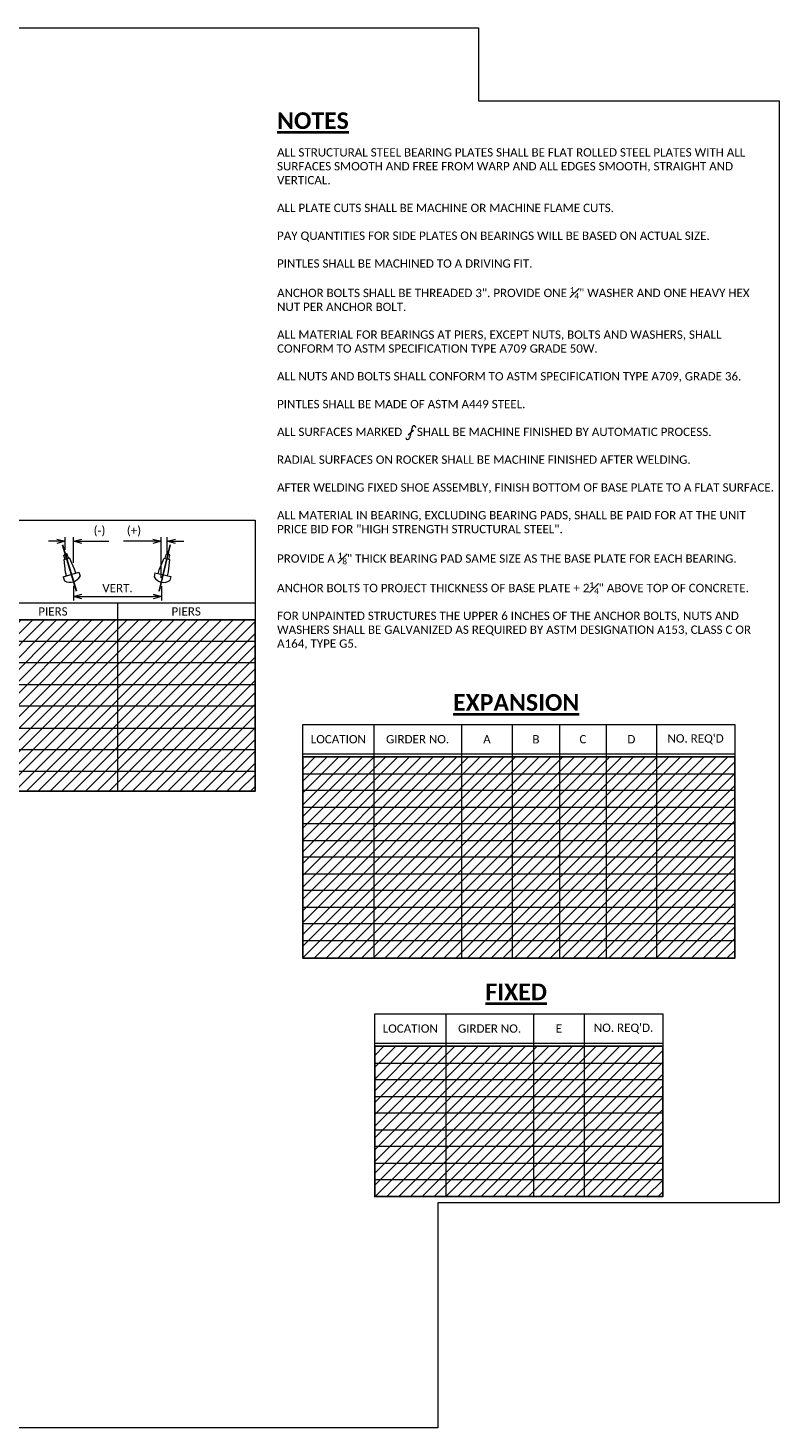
# Model space of a CAD drawing. Extents: x 5.9 to 37.4, y -13.6 to 7.4.
# Tile 8 of 8: x 26.1 to 37.4, y -13.6 to 7.4. Entities that reach past the tile are written whole.
import ezdxf

# ---------------------------------------------------------------- set-up
doc = ezdxf.new("R2010")
doc.units = 0
doc.header["$MEASUREMENT"] = 0
doc.layers.add('B_ANNO_DESIGN_NOTES', color=1, linetype='Continuous', lineweight=18, true_color=0xff0000)
for name, color, linetype, lineweight in [('B_ANNO_DIM', 7, 'Continuous', 18), ('B_ANNO_SYMB', 7, 'Continuous', 18), ('B_ANNO_TEXT', 7, 'Continuous', 18), ('B_ANNO_TEXT_TITLE', 7, 'Continuous', 40), ('B_DETAIL', 7, 'Continuous', 18)]:
    doc.layers.add(name, color=color, linetype=linetype, lineweight=lineweight)
doc.layers.add('B_ANNO_NOPLOT', color=47, linetype='Continuous', lineweight=18, plot=False)
doc.styles.add('Annotative', font='calibri.ttf', dxfattribs={"height": 0.0625})
doc.styles.get("Standard").update_dxf_attribs({"font": 'calibri.ttf'})
doc.styles.add('Title', font='calibrib.ttf', dxfattribs={"height": 0.125})
doc.dimstyles.get("Standard").update_dxf_attribs({"dimtxt": 0.0625, "dimasz": 0.0625, "dimexe": 0.03125, "dimexo": 0.03125, "dimgap": 0.03125, "dimtad": 1, "dimdec": 3, "dimzin": 3, "dimdsep": 46, "dimlunit": 4, "dimtxsty": 'Standard', "dimblk": 'OPEN30', "dimcen": 0.03125, "dimaunit": 1, "dimadec": 0, "dimazin": 3, "dimtfac": 0.75, "dimtdec": 3, "dimtofl": 0, "dimtmove": 0, "dimatfit": 3, "dimldrblk": 'OPEN30', "dimfxl": 1, "dimtfill": 1, "dimfrac": 1, "dimtolj": 1, "dimtzin": 0, "dimarcsym": 0})

# ---------------------------------------------------------------- blocks, each defined once
blk = doc.blocks.new('_Open30')
at = {"color": 0, "linetype": 'ByBlock', "lineweight": -2}
for p, q in [((-1, 0.27), (0, 0)), ((0, 0), (-1, -0.27)), ((0, 0), (-1, 0))]:
    blk.add_line(p, q, dxfattribs=at)
blk = doc.blocks.new('*D95')
at = {"layer": 'B_ANNO_DIM', "transparency": 16777216}
for p, q in [((26.773, -2.993), (26.773, -3.214)), ((28.091, -3), (28.091, -3.214)), ((26.898, -3.152), (27.966, -3.152))]:
    blk.add_line(p, q, dxfattribs=at)
at = {"layer": 'Defpoints', "color": 0, "lineweight": -2, "transparency": 16777216}
for p in [(26.773, -2.93), (28.091, -2.937), (28.091, -3.152)]:
    blk.add_point(p, dxfattribs=at)
at = {"layer": 'B_ANNO_DIM', "transparency": 16777216, "xscale": 0.125, "yscale": 0.125, "zscale": 0.125, "rotation": 180}
blk.add_blockref('_Open30', (26.773, -3.152), dxfattribs=at)
at = {"layer": 'B_ANNO_DIM', "transparency": 16777216, "xscale": 0.125, "yscale": 0.125, "zscale": 0.125}
blk.add_blockref('_Open30', (28.091, -3.152), dxfattribs=at)
at = {"layer": 'B_ANNO_DIM', "lineweight": -2, "transparency": 16777216, "insert": (27.432, -3.027), "char_height": 0.125, "attachment_point": 5, "bg_fill": 3, "box_fill_scale": 1.25, "bg_fill_color": 256, "bg_fill_true_color": 13158600, "bg_fill_transparency": 0}
blk.add_mtext('\\A1;VERT.', dxfattribs=at)
blk = doc.blocks.new('*D5')
at = {"layer": 'B_ANNO_DIM', "transparency": 16777216}
for p, q in [((26.648, -2.453), (26.648, -2.262)), ((26.773, -2.649), (26.773, -2.262)), ((26.523, -2.324), (26.398, -2.324)), ((26.898, -2.324), (27.302, -2.324))]:
    blk.add_line(p, q, dxfattribs=at)
at = {"layer": 'Defpoints', "color": 0, "lineweight": -2, "transparency": 16777216}
for p in [(26.648, -2.516), (26.773, -2.324), (26.773, -2.93)]:
    blk.add_point(p, dxfattribs=at)
at = {"layer": 'B_ANNO_DIM', "transparency": 16777216, "xscale": 0.125, "yscale": 0.125, "zscale": 0.125}
blk.add_blockref('_Open30', (26.648, -2.324), dxfattribs=at)
at = {"layer": 'B_ANNO_DIM', "transparency": 16777216, "xscale": 0.125, "yscale": 0.125, "zscale": 0.125, "rotation": 180}
blk.add_blockref('_Open30', (26.773, -2.324), dxfattribs=at)
at = {"layer": 'B_ANNO_DIM', "lineweight": -2, "transparency": 16777216, "insert": (27.162, -2.177), "char_height": 0.125, "attachment_point": 5, "bg_fill": 3, "box_fill_scale": 1.25, "bg_fill_color": 256, "bg_fill_true_color": 13158600, "bg_fill_transparency": 0}
blk.add_mtext('\\A1;(-)', dxfattribs=at)
blk = doc.blocks.new('*D6')
at = {"layer": 'B_ANNO_DIM', "transparency": 16777216}
for p, q in [((28.087, -2.874), (28.087, -2.262)), ((28.176, -2.512), (28.176, -2.262)), ((27.962, -2.324), (27.521, -2.324)), ((28.301, -2.324), (28.426, -2.324))]:
    blk.add_line(p, q, dxfattribs=at)
at = {"layer": 'Defpoints', "color": 0, "lineweight": -2, "transparency": 16777216}
for p in [(28.087, -2.324), (28.176, -2.574), (28.087, -2.937)]:
    blk.add_point(p, dxfattribs=at)
at = {"layer": 'B_ANNO_DIM', "transparency": 16777216, "xscale": 0.125, "yscale": 0.125, "zscale": 0.125}
blk.add_blockref('_Open30', (28.087, -2.324), dxfattribs=at)
at = {"layer": 'B_ANNO_DIM', "transparency": 16777216, "xscale": 0.125, "yscale": 0.125, "zscale": 0.125, "rotation": 180}
blk.add_blockref('_Open30', (28.176, -2.324), dxfattribs=at)
at = {"layer": 'B_ANNO_DIM', "lineweight": -2, "transparency": 16777216, "insert": (27.679, -2.177), "char_height": 0.125, "attachment_point": 5, "bg_fill": 3, "box_fill_scale": 1.25, "bg_fill_color": 256, "bg_fill_true_color": 13158600, "bg_fill_transparency": 0}
blk.add_mtext('\\A1;(+)', dxfattribs=at)
blk = doc.blocks.new('GENERAL NOTES')
at = {"layer": 'B_ANNO_TEXT'}
for p, q in [((31.849, -0.62), (31.812, -0.773)), ((31.87, -0.662), (31.791, -0.731))]:
    blk.add_line(p, q, dxfattribs=at)
for centre, radius, start, end in [((31.878, -0.621), 0.029, 1.9749, 178.0251), ((31.783, -0.77), 0.0292, 185.9061, 354.0939)]:
    blk.add_arc(centre, radius, start, end, dxfattribs=at)
at = {"layer": 'B_ANNO_TEXT', "insert": (29.825, 3.572), "char_height": 0.125, "width": 7.32404, "attachment_point": 1, "style": 'Annotative'}
blk.add_mtext('\\A1;ALL STRUCTURAL STEEL BEARING PLATES SHALL BE FLAT ROLLED STEEL PLATES WITH ALL SURFACES SMOOTH AND FREE FROM WARP AND ALL EDGES SMOOTH, STRAIGHT AND VERTICAL.\\P\\PALL PLATE CUTS SHALL BE MACHINE OR MACHINE FLAME CUTS.\\P\\PPAY QUANTITIES FOR SIDE PLATES ON BEARINGS WILL BE BASED ON ACTUAL SIZE.\\P\\PPINTLES SHALL BE MACHINED TO A DRIVING FIT.\\P\\PANCHOR BOLTS SHALL BE THREADED 3". PROVIDE ONE {\\H0.7x;\\S1#4;}" WASHER AND ONE HEAVY HEX NUT PER ANCHOR BOLT.\\P\\PALL MATERIAL FOR BEARINGS AT PIERS, EXCEPT NUTS, BOLTS AND WASHERS, SHALL CONFORM TO ASTM SPECIFICATION TYPE A709 GRADE 50W.\\P\\PALL NUTS AND BOLTS SHALL CONFORM TO ASTM SPECIFICATION TYPE A709, GRADE 36. \\P\\PPINTLES SHALL BE MADE OF ASTM A449 STEEL.\\P\\PALL SURFACES MARKED     SHALL BE MACHINE FINISHED BY AUTOMATIC PROCESS.\\P\\PRADIAL SURFACES ON ROCKER SHALL BE MACHINE FINISHED AFTER WELDING.\\P\\PAFTER WELDING FIXED SHOE ASSEMBLY, FINISH BOTTOM OF BASE PLATE TO A FLAT SURFACE.\\P\\PALL MATERIAL IN BEARING, EXCLUDING BEARING PADS, SHALL BE PAID FOR AT THE UNIT PRICE BID FOR "HIGH STRENGTH STRUCTURAL STEEL".\\P\\PPROVIDE A {\\H0.7x;\\S1#8;}" THICK BEARING PAD SAME SIZE AS THE BASE PLATE FOR EACH BEARING.\\P\\PANCHOR BOLTS TO PROJECT THICKNESS OF BASE PLATE + 2{\\H0.7x;\\S1#4;}" ABOVE TOP OF CONCRETE.\\P\\PFOR UNPAINTED STRUCTURES THE UPPER 6 INCHES OF THE ANCHOR BOLTS, NUTS AND WASHERS SHALL BE GALVANIZED AS REQUIRED BY ASTM DESIGNATION A153, CLASS C OR A164, TYPE G5.', dxfattribs=at)
at = {"layer": 'B_ANNO_TEXT_TITLE', "insert": (29.825, 4.11), "char_height": 0.25, "attachment_point": 1, "line_spacing_factor": 0.8, "style": 'Title'}
blk.add_mtext('{\\LNOTES}', dxfattribs=at)
blk = doc.blocks.new('EXP TABLE')
at = {"layer": 'B_ANNO_DESIGN_NOTES', "lineweight": -2}
h = blk.add_hatch(dxfattribs=at)
h.set_pattern_fill('ANSI31', color=256)
h.set_pattern_definition([(45, (33.45007, -7.07044), (-0.0883883, 0.0883883), [])])
h.paths.add_polyline_path([(30.212, -5.56), (36.689, -5.56), (36.689, -8.58), (30.212, -8.58)])
blk.add_lwpolyline([(30.212, -5.56), (36.689, -5.56), (36.689, -8.58), (30.212, -8.58)], close=True, dxfattribs=at)
at = {"layer": 'B_ANNO_SYMB'}
for p, q in [((30.212, -5.075), (36.689, -5.075)), ((30.212, -8.58), (30.212, -5.075)), ((31.276, -5.075), (31.276, -8.58)), ((32.59, -5.075), (32.59, -8.58)), ((33.356, -8.58), (33.356, -5.075)), ((34.06, -5.075), (34.06, -8.58)), ((34.764, -8.58), (34.764, -5.075)), ((35.515, -5.075), (35.515, -8.58)), ((36.689, -5.075), (36.689, -8.58)), ((30.212, -5.513), (36.689, -5.513)), ((30.212, -5.56), (36.689, -5.56)), ((30.212, -5.811), (36.689, -5.811)), ((36.689, -6.061), (30.212, -6.061)), ((30.212, -6.311), (36.689, -6.311)), ((36.689, -6.562), (30.212, -6.562)), ((30.212, -6.812), (36.689, -6.812)), ((36.689, -7.062), (30.212, -7.062)), ((30.212, -7.312), (36.689, -7.312)), ((36.689, -7.563), (30.212, -7.563)), ((30.212, -7.813), (36.689, -7.813)), ((36.689, -8.063), (30.212, -8.063)), ((30.212, -8.314), (36.689, -8.314)), ((36.689, -8.58), (30.212, -8.58))]:
    blk.add_line(p, q, dxfattribs=at)
at = {"lineweight": -2, "style": 'Annotative'}
blk.add_attdef('XX', (30.274, -5.743), '', height=0.125, dxfattribs=at)
at = {"layer": 'B_ANNO_TEXT', "lineweight": -2, "char_height": 0.125, "attachment_point": 5, "style": 'Annotative'}
for s, insert, width in [('LOCATION', (30.744, -5.294), 1.0275), ('GIRDER NO.', (31.933, -5.294), 1.10821), ('A', (32.973, -5.294), 0.72323), ('B', (33.708, -5.294), 0.5541), ('C', (34.412, -5.294), 0.5541), ('D', (35.139, -5.294), 0.5541), ("NO. REQ'D", (36.102, -5.294), 1.08835)]:
    blk.add_mtext(s, dxfattribs=dict(at, insert=insert, width=width))
at = {"layer": 'B_ANNO_TEXT_TITLE', "insert": (33.411, -4.743), "char_height": 0.25, "attachment_point": 5, "line_spacing_factor": 0.8, "style": 'Title'}
blk.add_mtext('{\\LEXPANSION}', dxfattribs=at)
blk = doc.blocks.new('FIXED')
at = {"layer": 'B_ANNO_DESIGN_NOTES', "lineweight": -2}
h = blk.add_hatch(dxfattribs=at)
h.set_pattern_fill('ANSI31', color=256)
h.set_pattern_definition([(45, (33.45007, -11.02664), (-0.0883883, 0.0883883), [])])
h.paths.add_polyline_path([(31.291, -9.9), (35.609, -9.9), (35.609, -12.153), (31.291, -12.153)])
blk.add_lwpolyline([(31.291, -9.9), (35.609, -9.9), (35.609, -12.153), (31.291, -12.153)], close=True, dxfattribs=at)
at = {"layer": 'B_ANNO_SYMB'}
for p, q in [((31.291, -9.415), (35.609, -9.415)), ((31.291, -12.153), (31.291, -9.415)), ((32.355, -9.415), (32.355, -12.153)), ((33.669, -9.415), (33.669, -12.153)), ((34.435, -12.153), (34.435, -9.415)), ((35.609, -9.415), (35.609, -12.153)), ((31.291, -9.853), (35.609, -9.853)), ((31.291, -9.9), (35.609, -9.9)), ((31.291, -10.151), (35.609, -10.151)), ((35.609, -10.401), (31.291, -10.401)), ((31.291, -10.651), (35.609, -10.651)), ((35.609, -10.902), (31.291, -10.902)), ((31.291, -11.152), (35.609, -11.152)), ((35.609, -11.402), (31.291, -11.402)), ((31.291, -11.652), (35.609, -11.652)), ((35.609, -11.903), (31.291, -11.903)), ((31.291, -12.153), (35.609, -12.153))]:
    blk.add_line(p, q, dxfattribs=at)
at = {"lineweight": -2, "style": 'Annotative'}
blk.add_attdef('XX', (31.353, -10.077), '', height=0.125, dxfattribs=at)
at = {"layer": 'B_ANNO_TEXT', "lineweight": -2, "char_height": 0.125, "attachment_point": 5, "style": 'Annotative'}
for s, insert, width in [('LOCATION', (31.823, -9.634), 1.0275), ('GIRDER NO.', (33.012, -9.634), 1.10821), ('E', (34.052, -9.634), 0.72323), ("NO. REQ'D.", (35.022, -9.634), 0.99701)]:
    blk.add_mtext(s, dxfattribs=dict(at, insert=insert, width=width))
at = {"layer": 'B_ANNO_TEXT_TITLE', "insert": (33.411, -9.083), "char_height": 0.25, "attachment_point": 5, "line_spacing_factor": 0.8, "style": 'Title'}
blk.add_mtext('{\\LFIXED}', dxfattribs=at)
blk = doc.blocks.new('TEMP_TIME SETTING TABLE')
at = {"layer": 'B_ANNO_DESIGN_NOTES', "lineweight": -2}
h = blk.add_hatch(dxfattribs=at)
h.set_pattern_fill('ANSI31', color=256)
h.set_pattern_definition([(45, (27.49548, -4.78979), (-0.0883883, 0.0883883), [])])
h.paths.add_polyline_path([(25.495, -3.5048), (29.496, -3.5048), (29.496, -6.0748), (25.495, -6.0748)])
blk.add_lwpolyline([(25.495, -3.5048), (29.496, -3.5048), (29.496, -6.0748), (25.495, -6.0748)], close=True, dxfattribs=at)
at = {"layer": 'B_ANNO_SYMB'}
for p, q in [((24.498, -6.0748), (24.498, -2.0058)), ((24.498, -2.0058), (29.496, -2.0058)), ((25.495, -2.0058), (25.495, -3.5048)), ((29.496, -2.0058), (29.496, -6.0748)), ((25.495, -3.2498), (29.492, -3.2498)), ((27.432, -3.2498), (27.432, -6.0748)), ((24.495, -3.5048), (29.492, -3.5048)), ((25.495, -3.5048), (25.495, -6.0748)), ((24.495, -3.8208), (29.492, -3.8208)), ((29.492, -4.1468), (24.495, -4.1468)), ((24.495, -4.4738), (29.492, -4.4738)), ((29.492, -4.7998), (24.495, -4.7998)), ((24.495, -5.1258), (29.492, -5.1258)), ((29.492, -5.4528), (24.495, -5.4528)), ((29.492, -5.7788), (24.495, -5.7788)), ((29.496, -6.0748), (24.498, -6.0748))]:
    blk.add_line(p, q, dxfattribs=at)
at = {"layer": 'B_DETAIL'}
for p, q in [((26.6457, -2.5951), (26.6286, -2.5377)), ((26.6306, -2.5997), (26.7126, -2.5747)), ((26.6506, -2.7857), (26.6306, -2.5997)), ((26.6975, -2.5793), (26.6796, -2.5227)), ((26.7876, -2.7447), (26.7126, -2.5747)), ((28.0576, -2.7507), (28.1336, -2.5797)), ((28.1336, -2.5797), (28.2156, -2.5987)), ((28.1486, -2.5827), (28.1626, -2.5247)), ((28.1966, -2.7837), (28.2156, -2.5987)), ((28.2006, -2.5957), (28.2146, -2.5377)), ((26.6196, -2.8587), (26.8536, -2.7887)), ((26.6196, -2.8587), (26.6376, -2.9177)), ((26.6684, -2.8441), (26.6506, -2.7857)), ((26.8054, -2.8031), (26.7876, -2.7447)), ((26.8536, -2.7887), (26.8715, -2.8471)), ((27.9936, -2.7987), (27.9796, -2.8587)), ((27.9936, -2.7987), (28.2326, -2.8547)), ((28.0436, -2.8107), (28.0576, -2.7507)), ((28.1826, -2.8437), (28.1966, -2.7837)), ((28.2326, -2.8547), (28.2186, -2.9147))]:
    blk.add_line(p, q, dxfattribs=at)
for centre, radius, start, end in [((26.6584, -2.5447), 0.0306, 45.96588, 166.8132), ((28.1846, -2.5447), 0.0308, 13.13402, 137.72631), ((26.7196, -2.7667), 0.1718, 241.49599, 332.08283), ((28.1266, -2.7687), 0.1724, 211.47684, 302.21654)]:
    blk.add_arc(centre, radius, start, end, dxfattribs=at)
at = {"lineweight": -2, "style": 'Annotative'}
blk.add_attdef('XX', (25.495, -3.7196), '', height=0.125, dxfattribs=at)
at = {"layer": 'B_ANNO_TEXT', "lineweight": -2, "insert": (24.9965, -2.7553), "char_height": 0.125, "width": 1.027501, "attachment_point": 5, "rotation": 90, "style": 'Annotative'}
blk.add_mtext('TEMP. AT TIME OF SETTING (%%DF)', dxfattribs=at)
at = {"layer": 'B_ANNO_TEXT', "lineweight": -2, "char_height": 0.125, "width": 1.027501, "attachment_point": 5, "style": 'Annotative'}
for s, insert in [('PIERS', (26.4635, -3.3773)), ('PIERS', (28.462, -3.3773)), ('120%%D', (24.995, -3.6628)), ('120%%D', (24.995, -3.6628)), ('100%%D', (24.995, -3.9888)), ('80%%D', (24.995, -4.3158)), ('60%%D', (24.992, -4.6418)), ('40%%D', (24.992, -4.9678)), ('20%%D', (24.995, -5.2948)), ('0%%D', (24.995, -5.6208)), ('-20%%D', (24.995, -5.9168))]:
    blk.add_mtext(s, dxfattribs=dict(at, insert=insert))
at = {"layer": 'B_ANNO_DIM', "lineweight": -2}
dim = blk.add_linear_dim(base=(28.091, -3.1519), p1=(26.773, -2.93), p2=(28.091, -2.9373), text='VERT.', dimstyle='Standard', override={"dimscale": 2, "dimclrd": 256, "dimclre": 256, "dimclrt": 256, "dimlwd": 65535, "dimlwe": 65535}, dxfattribs=at)
dim.commit()
dim.dimension.update_dxf_attribs({"geometry": '*D95', "text_midpoint": (27.432, -3.1519), "dimtype": 160})
for base, p1, p2, text, picture, middle in [((26.773, -2.3243), (26.6484, -2.5158), (26.773, -2.93), '(-)', '*D5', (27.1625, -2.177)), ((28.0874, -2.3243), (28.1763, -2.5743), (28.0874, -2.9365), '(+)', '*D6', (27.679, -2.177))]:
    dim = blk.add_linear_dim(base=base, p1=p1, p2=p2, text=text, dimstyle='Standard', override={"dimscale": 2, "dimclrd": 256, "dimclre": 256, "dimclrt": 256, "dimlwd": 65535, "dimlwe": 65535}, dxfattribs=at)
    dim.commit()
    dim.dimension.update_dxf_attribs({"geometry": picture, "text_midpoint": middle})
at = {"layer": 'B_ANNO_TEXT', "lineweight": -2}
blk.add_line((28.0588, -3.0742), (28.2229, -2.3763), dxfattribs=at)
at = {"layer": 'B_DETAIL', "lineweight": -2}
blk.add_line((26.8163, -3.0742), (26.6064, -2.3763), dxfattribs=at)

msp = doc.modelspace()

# ---------------------------------------------------------------- linework, layer by layer
at = {"layer": 'B_ANNO_NOPLOT', "flags": 128}
msp.add_lwpolyline([(5.853, -13.647), (5.853, 7.353), (32.847, 7.353), (32.847, 6.258), (37.353, 6.258), (37.353, -10.272), (32.234, -10.272), (32.234, -13.647)], close=True, dxfattribs=at)

# ---------------------------------------------------------------- block references
at = {"lineweight": -2}
for name in ['GENERAL NOTES', 'EXP TABLE', 'FIXED']:
    msp.add_blockref(name, (0, 1.978), dxfattribs=at)

# ---------------------------------------------------------------- next in the draw order: block references
msp.add_blockref('TEMP_TIME SETTING TABLE', (0, 1.978), dxfattribs=at)

doc.saveas('drawing.dxf')
